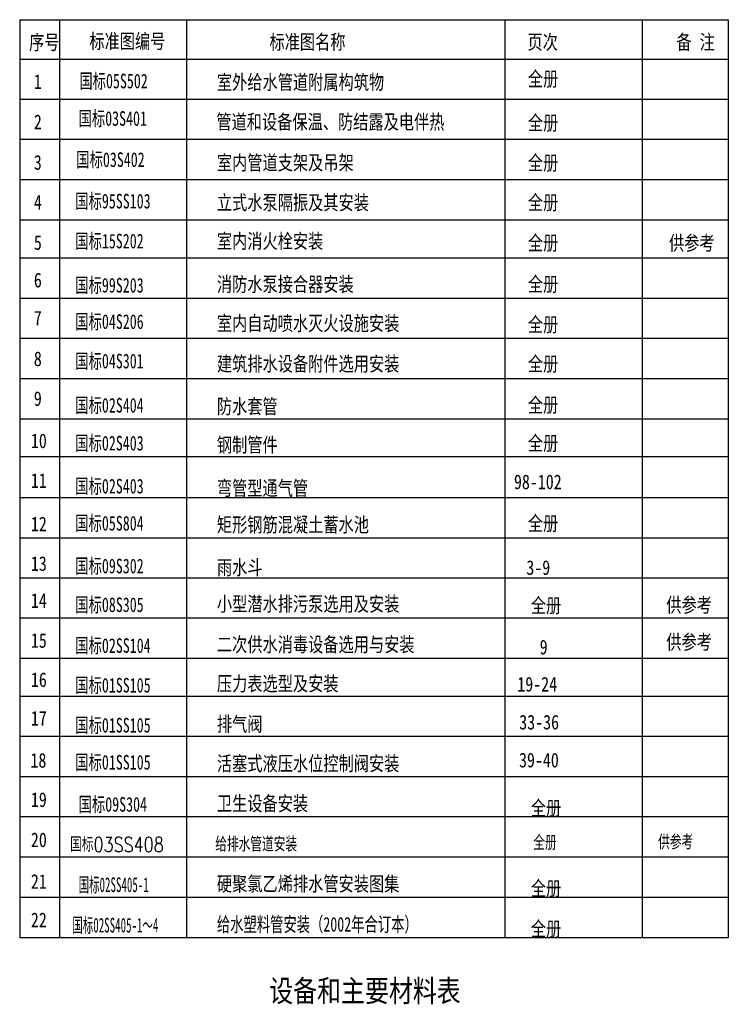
# Model space of a CAD drawing. Extents: x 687841 to 771941, y 252015 to 732780.
# Tile 76 of 98: x 721155 to 740540, y 605025 to 631982. Entities that reach past the tile are written whole.
import ezdxf

# ---------------------------------------------------------------- set-up
doc = ezdxf.new("R2010")
doc.units = 0
doc.header["$LTSCALE"] = 1000
doc.header["$MEASUREMENT"] = 0
doc.layers.get('0').update_dxf_attribs({"linetype": 'CONTINUOUS'})
doc.layers.add('消火栓', color=10, linetype='CONTINUOUS')
doc.styles.add('Q1', font='txt', dxfattribs={"width": 0.8, "height": 450})
doc.styles.add('R1', font='simplex.shx', dxfattribs={"width": 0.8, "height": 300, "bigfont": 'hztxt.shx'})
doc.styles.add('WMF-黑体0', font='simhei.ttf')

msp = doc.modelspace()

# ---------------------------------------------------------------- linework, layer by layer
for p, q in [((721154.8, 631982.3), (721154.8, 606845.6)), ((721154.8, 631982.3), (740539.7, 631982.3)), ((722254.8, 606845.6), (722254.8, 631982.3)), ((725723.6, 606845.6), (725723.6, 631982.3)), ((734438.8, 606845.6), (734438.8, 631982.3)), ((738188.7, 606845.6), (738188.7, 631982.3)), ((740539.7, 631982.3), (740539.7, 606845.6)), ((740539.7, 630892.7), (721154.8, 630892.7)), ((740539.7, 629792.7), (721154.8, 629792.7)), ((740539.7, 628703.7), (721154.8, 628703.7)), ((740539.7, 627598.2), (721154.8, 627598.2)), ((740539.7, 626492.7), (721154.8, 626492.7)), ((740539.7, 625457.6), (721154.8, 625457.6)), ((740539.7, 624344.4), (721154.8, 624344.4)), ((740539.7, 623249.9), (721154.8, 623249.9)), ((740539.7, 622149.9), (721154.8, 622149.9)), ((740539.7, 621044.4), (721154.8, 621044.4)), ((740539.7, 620009.3), (721154.8, 620009.3)), ((740539.7, 618890.6), (721154.8, 618890.6)), ((740539.7, 617788.4), (721154.8, 617788.4)), ((740539.7, 616693.9), (721154.8, 616693.9)), ((740539.7, 615593.9), (721154.8, 615593.9)), ((740539.7, 614488.4), (721154.8, 614488.4)), ((740539.7, 613453.3), (721154.8, 613453.3)), ((740539.7, 612353.3), (721154.8, 612353.3)), ((740539.7, 611253.3), (721154.8, 611253.3)), ((740539.7, 610153.3), (721154.8, 610153.3)), ((740539.7, 609053.3), (721154.8, 609053.3)), ((740539.7, 607953.3), (721154.8, 607953.3)), ((740539.7, 606845.6), (721154.8, 606845.6))]:
    msp.add_line(p, q)

# ---------------------------------------------------------------- texts
for s, style, width, p in [('序号', 'Q1', 0.8, (721411.4, 631162.5)), ('标准图编号', 'Q1', 0.8, (723060.7, 631192.2)), ('标准图名称', 'Q1', 0.8, (727987.2, 631171.8)), ('页次', 'Q1', 0.8, (735046.6, 631171.8)), ('备 注', 'Q1', 0.8, (739121.6, 631171.8)), ('国标05S502', 'Q1', 0.7, (722787.4, 630103.2)), ('全册', 'Q1', 0.8, (735055.4, 630162.7)), ('1', 'Q1', 0.8, (721542.1, 630084.8)), ('室外给水管道附属构筑物', 'Q1', 0.8, (726549.2, 630070.8)), ('国标03S401', 'Q1', 0.7, (722764.8, 629077.9)), ('2', 'Q1', 0.8, (721542.1, 628984.8)), ('管道和设备保温、防结露及电伴热', 'Q1', 0.8, (726534.3, 628985.7)), ('全册', 'Q1', 0.8, (735055.4, 628958.9)), ('国标03S402', 'Q1', 0.7, (722703, 627951.4)), ('3', 'Q1', 0.8, (721542.1, 627874.6)), ('室内管道支架及吊架', 'Q1', 0.8, (726549.2, 627868.1)), ('全册', 'Q1', 0.8, (735055.4, 627864)), ('4', 'Q1', 0.8, (721542.1, 626784.8)), ('国标95SS103', 'Q1', 0.7, (722675.2, 626814.1)), ('立式水泵隔振及其安装', 'Q1', 0.8, (726549.2, 626776)), ('全册', 'Q1', 0.8, (735055.4, 626778.5)), ('5', 'Q1', 0.8, (721542.1, 625680.4)), ('国标15S202', 'Q1', 0.7, (722675.2, 625721.4)), ('室内消火栓安装', 'Q1', 0.8, (726549.2, 625721.4)), ('全册', 'Q1', 0.8, (735055.4, 625672.7)), ('供参考', 'Q1', 0.8, (738916, 625667.8)), ('6', 'Q1', 0.8, (721542.1, 624653.2)), ('国标99S203', 'Q1', 0.7, (722675.2, 624511.1)), ('消防水泵接合器安装', 'Q1', 0.8, (726549.2, 624539.1)), ('全册', 'Q1', 0.8, (735055.4, 624543.7)), ('7', 'Q1', 0.8, (721542.1, 623613.1)), ('国标04S206', 'Q1', 0.7, (722675.2, 623515.9)), ('室内自动喷水灭火设施安装', 'Q1', 0.8, (726549.2, 623469.8)), ('全册', 'Q1', 0.8, (735055.4, 623438.2)), ('8', 'Q1', 0.8, (721542.1, 622497.5)), ('国标04S301', 'Q1', 0.7, (722675.2, 622436)), ('建筑排水设备附件选用安装', 'Q1', 0.8, (726549.2, 622360.4)), ('全册', 'Q1', 0.8, (735055.4, 622360.5)), ('9', 'Q1', 0.8, (721542.1, 621407.6)), ('国标02S404', 'Q1', 0.7, (722675.2, 621225.4)), ('防水套管', 'Q1', 0.8, (726549.2, 621194.6)), ('全册', 'Q1', 0.8, (735055.4, 621236.3)), ('10', 'Q1', 0.8, (721461, 620251.5)), ('国标02S403', 'Q1', 0.7, (722675.2, 620188.3)), ('钢制管件', 'Q1', 0.8, (726549.2, 620141)), ('全册', 'Q1', 0.8, (735053.8, 620188.3)), ('11', 'Q1', 0.8, (721461, 619162.3)), ('98-102', 'Q1', 0.8, (734676.2, 619128.3)), ('国标02S403', 'Q1', 0.7, (722675.2, 619011)), ('弯管型通气管', 'Q1', 0.8, (726549.2, 618955.9)), ('国标05S804', 'Q1', 0.7, (722675.2, 617995.3)), ('矩形钢筋混凝土蓄水池', 'Q1', 0.8, (726549.2, 617956)), ('全册', 'Q1', 0.8, (735053.8, 617993.8)), ('12', 'Q1', 0.8, (721461, 617977.2)), ('13', 'Q1', 0.8, (721461, 616890.1)), ('国标09S302', 'Q1', 0.7, (722675.2, 616824.9)), ('雨水斗', 'Q1', 0.8, (726549.2, 616785.6)), ('3-9', 'Q1', 0.8, (735014.8, 616781.3)), ('14', 'Q1', 0.8, (721461, 615875.4)), ('国标08S305', 'Q1', 0.7, (722675.2, 615764.7)), ('小型潜水排污泵选用及安装', 'Q1', 0.8, (726549.2, 615786.5)), ('全册', 'Q1', 0.8, (735136.7, 615746.4)), ('供参考', 'Q1', 0.8, (738843.7, 615757)), ('15', 'Q1', 0.8, (721461, 614785.3)), ('供参考', 'Q1', 0.8, (738843.7, 614743.7)), ('国标02SS104', 'Q1', 0.7, (722675.2, 614646)), ('二次供水消毒设备选用与安装', 'Q1', 0.8, (726549.2, 614677.2)), ('9', 'Q1', 0.8, (735379.6, 614605.6)), ('16', 'Q1', 0.8, (721461, 613712)), ('国标01SS105', 'Q1', 0.7, (722675.2, 613560.7)), ('压力表选型及安装', 'Q1', 0.8, (726549.2, 613604.9)), ('19-24', 'Q1', 0.8, (734767.8, 613588.7)), ('17', 'Q1', 0.8, (721461, 612654.4)), ('国标01SS105', 'Q1', 0.7, (722675.2, 612466.1)), ('排气阀', 'Q1', 0.8, (726549.2, 612496.7)), ('33-36', 'Q1', 0.8, (734821, 612549.5)), ('18', 'Q1', 0.8, (721448.7, 611503.9)), ('国标01SS105', 'Q1', 0.7, (722675.2, 611451.2)), ('活塞式液压水位控制阀安装', 'Q1', 0.8, (726549.2, 611417.3)), ('39-40', 'Q1', 0.8, (734814.6, 611511)), ('19', 'Q1', 0.8, (721461, 610428)), ('国标09S304', 'Q1', 0.7, (722767.1, 610298.9)), ('卫生设备安装', 'Q1', 0.8, (726549.2, 610322.5)), ('全册', 'Q1', 0.8, (735136.7, 610199.7)), ('20', 'Q1', 0.8, (721461, 609328)), ('国标03SS408', 'R1', 0.8, (722534, 609199.6)), ('给排水管道安装', 'R1', 0.8, (726503.5, 609205.6)), ('全册', 'R1', 0.8, (735204.2, 609248.5)), ('供参考', 'R1', 0.8, (738619.5, 609263.8)), ('21', 'Q1', 0.8, (721461, 608188)), ('国标02SS405-1', 'Q1', 0.55, (722767.1, 608098.9)), ('硬聚氯乙烯排水管安装图集', 'Q1', 0.8, (726549.2, 608122.5)), ('全册', 'Q1', 0.8, (735136.7, 607999.7)), ('22', 'Q1', 0.8, (721461, 607136.2)), ('国标02SS405-1～4 ', 'Q1', 0.55, (722594.6, 606991.2)), ('给水塑料管安装（2002年合订本）', 'Q1', 0.7, (726549.2, 607014.8)), ('全册', 'Q1', 0.8, (735136.7, 606892))]:
    msp.add_text(s, height=400, rotation=359.99994, dxfattribs=dict(style=style, width=width)).set_placement(p)
at = {"layer": '消火栓', "linetype": 'Continuous', "ltscale": 3, "style": 'WMF-黑体0', "width": 0.8}
msp.add_text('设备和主要材料表', height=600, dxfattribs=at).set_placement((727980.8, 605092.5))

doc.saveas('drawing.dxf')
